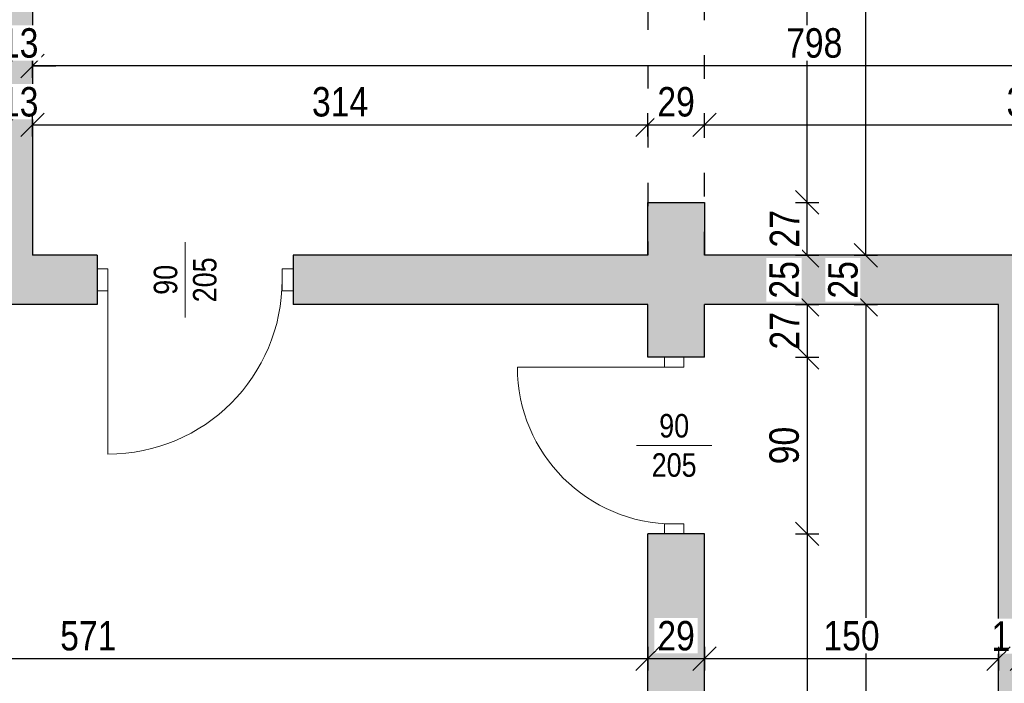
# Model space of a CAD drawing. Header units: millimetres. Extents: x 17147 to 52214, y -18116 to -4632.
# Tile 12 of 186: x 22202 to 22704, y -9128 to -8790. Entities that reach past the tile are written whole.
import ezdxf

# ---------------------------------------------------------------- set-up
doc = ezdxf.new("R2010")
doc.units = ezdxf.units.MM
doc.linetypes.add('ACAD_ISO03W100', pattern=[30, 12, -18])
doc.layers.get('Defpoints').update_dxf_attribs({"color": 6})
for name, color, linetype, lineweight in [('A-opis', 130, 'Continuous', 9), ('A-wymiar', 177, 'Continuous', 0), ('A_DRZWI-OKNA', 4, 'Continuous', 13), ('A_SCIANA_ISTN', 253, 'Continuous', 25)]:
    doc.layers.add(name, color=color, linetype=linetype, lineweight=lineweight)
doc.layers.add('S_KRESKOWANIE_SC_ISTN', color=7, linetype='Continuous', lineweight=0, true_color=0x878787)
doc.styles.get("Standard").update_dxf_attribs({"font": 'ARIALN.TTF'})
doc.styles.add('wymiary', font='ARIALN.TTF')
doc.dimstyles.new('anka', dxfattribs={"dimtxt": 15, "dimasz": 12, "dimexe": 6, "dimexo": 0.0625, "dimgap": 4, "dimtad": 1, "dimdec": 0, "dimzin": 0, "dimdsep": 46, "dimtxsty": 'wymiary', "dimblk": 'OBLIQUE', "dimcen": 0.09, "dimclrt": 7, "dimadec": 0, "dimazin": 0, "dimtfac": 1, "dimtdec": 0, "dimtix": 1, "dimtofl": 0, "dimtmove": 0, "dimatfit": 3, "dimldrblk": 'OBLIQUE', "dimfxl": 6, "dimfxlon": 1, "dimtfill": 1, "dimtolj": 1, "dimtzin": 0, "dimarcsym": 0})

# ---------------------------------------------------------------- blocks, each defined once
blk = doc.blocks.new('drzwi 800')
at = {"layer": 'A_DRZWI-OKNA'}
blk.add_line((110028.2, -38030.87), (110028.2, -37950.87), dxfattribs=at)
for points in [[(110023.2, -38035.87), (110028.2, -38035.87), (110028.2, -38025.87), (110023.2, -38025.87)], [(110108.2, -38035.87), (110113.2, -38035.87), (110113.2, -38025.87), (110108.2, -38025.87)]]:
    blk.add_lwpolyline(points, close=True, dxfattribs=at)
blk.add_arc((110028.2, -38030.87), 80, 0, 90, dxfattribs=at)
blk = doc.blocks.new('_OBLIQUE')
at = {"color": 0, "linetype": 'ByBlock'}
blk.add_line((-0.5, -0.5), (0.5, 0.5), dxfattribs=at)
blk = doc.blocks.new('*D743')
at = {"layer": 'A-wymiar', "color": 0, "lineweight": -2, "transparency": 16777216}
for p, q in [((22597.44, -8935.18), (22609.44, -8935.18)), ((22603.44, -8935.18), (22603.44, -8962.18)), ((22597.44, -8962.18), (22609.44, -8962.18))]:
    blk.add_line(p, q, dxfattribs=at)
at = {"layer": 'Defpoints', "color": 0, "transparency": 16777216}
for p in [(22574.1, -8935.18), (22574.1, -8962.18), (22603.44, -8962.18)]:
    blk.add_point(p, dxfattribs=at)
at = {"layer": 'A-wymiar', "color": 0, "lineweight": -2, "transparency": 16777216, "xscale": 12, "yscale": 12, "zscale": 12}
for p, rotation in [((22603.44, -8935.18), 90), ((22603.44, -8962.18), 270)]:
    blk.add_blockref('_OBLIQUE', p, dxfattribs=dict(at, rotation=rotation))
at = {"layer": 'A-wymiar', "color": 7, "transparency": 16777216, "insert": (22591.91, -8948.68), "char_height": 15, "attachment_point": 5, "rotation": 90, "style": 'wymiary', "bg_fill": 3, "box_fill_scale": 1.1, "bg_fill_color": 256, "bg_fill_true_color": 13158600, "bg_fill_transparency": 0}
blk.add_mtext('\\A1;27', dxfattribs=at)
blk = doc.blocks.new('*D744')
at = {"layer": 'A-wymiar', "color": 0, "lineweight": -2, "transparency": 16777216}
for p, q in [((22597.44, -8962.18), (22609.44, -8962.18)), ((22603.44, -8962.18), (22603.44, -9052.18)), ((22597.44, -9052.18), (22609.44, -9052.18))]:
    blk.add_line(p, q, dxfattribs=at)
at = {"layer": 'Defpoints', "color": 0, "transparency": 16777216}
for p in [(22574.1, -8962.18), (22574.1, -9052.18), (22603.44, -9052.18)]:
    blk.add_point(p, dxfattribs=at)
at = {"layer": 'A-wymiar', "color": 0, "lineweight": -2, "transparency": 16777216, "xscale": 12, "yscale": 12, "zscale": 12}
for p, rotation in [((22603.44, -8962.18), 90), ((22603.44, -9052.18), 270)]:
    blk.add_blockref('_OBLIQUE', p, dxfattribs=dict(at, rotation=rotation))
at = {"layer": 'A-wymiar', "color": 7, "transparency": 16777216, "insert": (22591.79, -9007.18), "char_height": 15, "attachment_point": 5, "rotation": 90, "style": 'wymiary', "bg_fill": 3, "box_fill_scale": 1.1, "bg_fill_color": 256, "bg_fill_true_color": 13158600, "bg_fill_transparency": 0}
blk.add_mtext('\\A1;90', dxfattribs=at)
blk = doc.blocks.new('*D745')
at = {"layer": 'A-wymiar', "color": 0, "lineweight": -2, "transparency": 16777216}
for p, q in [((22597.44, -9052.18), (22609.44, -9052.18)), ((22603.44, -9052.18), (22603.44, -9410.18)), ((22597.44, -9410.18), (22609.44, -9410.18))]:
    blk.add_line(p, q, dxfattribs=at)
at = {"layer": 'Defpoints', "color": 0, "transparency": 16777216}
for p in [(22574.1, -9052.18), (22574.1, -9410.18), (22603.44, -9410.18)]:
    blk.add_point(p, dxfattribs=at)
at = {"layer": 'A-wymiar', "color": 0, "lineweight": -2, "transparency": 16777216, "xscale": 12, "yscale": 12, "zscale": 12}
for p, rotation in [((22603.44, -9052.18), 90), ((22603.44, -9410.18), 270)]:
    blk.add_blockref('_OBLIQUE', p, dxfattribs=dict(at, rotation=rotation))
at = {"layer": 'A-wymiar', "color": 7, "transparency": 16777216, "insert": (22591.79, -9231.18), "char_height": 15, "attachment_point": 5, "rotation": 90, "style": 'wymiary', "bg_fill": 3, "box_fill_scale": 1.1, "bg_fill_color": 256, "bg_fill_true_color": 13158600, "bg_fill_transparency": 0}
blk.add_mtext('\\A1;358', dxfattribs=at)
blk = doc.blocks.new('*D827')
at = {"layer": 'A-wymiar', "color": 0, "lineweight": -2, "transparency": 16777216}
for p, q in [((22627.44, -8935.18), (22639.44, -8935.18)), ((22633.44, -8935.18), (22633.44, -9410.18)), ((22627.44, -9410.18), (22639.44, -9410.18))]:
    blk.add_line(p, q, dxfattribs=at)
at = {"layer": 'Defpoints', "color": 0, "transparency": 16777216}
for p in [(22551.08, -8935.18), (22551.08, -9410.18), (22633.44, -9410.18)]:
    blk.add_point(p, dxfattribs=at)
at = {"layer": 'A-wymiar', "color": 0, "lineweight": -2, "transparency": 16777216, "xscale": 12, "yscale": 12, "zscale": 12}
for p, rotation in [((22633.44, -8935.18), 90), ((22633.44, -9410.18), 270)]:
    blk.add_blockref('_OBLIQUE', p, dxfattribs=dict(at, rotation=rotation))
at = {"layer": 'A-wymiar', "color": 7, "transparency": 16777216, "insert": (22621.82, -9172.68), "char_height": 15, "attachment_point": 5, "rotation": 90, "style": 'wymiary', "bg_fill": 3, "box_fill_scale": 1.1, "bg_fill_color": 256, "bg_fill_true_color": 13158600, "bg_fill_transparency": 0}
blk.add_mtext('\\A1;475', dxfattribs=at)
blk = doc.blocks.new('*D831')
at = {"layer": 'A-wymiar', "color": 0, "lineweight": -2, "transparency": 16777216}
for p, q in [((22603.44, -8910.18), (22603.44, -8898.18)), ((22597.44, -8910.18), (22609.44, -8910.18)), ((22597.44, -8935.18), (22609.44, -8935.18)), ((22603.44, -8935.18), (22603.44, -8947.18))]:
    blk.add_line(p, q, dxfattribs=at)
at = {"layer": 'Defpoints', "color": 0, "transparency": 16777216}
for p in [(22551.08, -8910.18), (22603.44, -8910.18), (22574.1, -8935.18)]:
    blk.add_point(p, dxfattribs=at)
at = {"layer": 'A-wymiar', "color": 0, "lineweight": -2, "transparency": 16777216, "xscale": 12, "yscale": 12, "zscale": 12}
for p, rotation in [((22603.44, -8910.18), 270), ((22603.44, -8935.18), 90)]:
    blk.add_blockref('_OBLIQUE', p, dxfattribs=dict(at, rotation=rotation))
at = {"layer": 'A-wymiar', "color": 7, "transparency": 16777216, "insert": (22591.79, -8922.68), "char_height": 15, "attachment_point": 5, "rotation": 90, "style": 'wymiary', "bg_fill": 3, "box_fill_scale": 1.1, "bg_fill_color": 256, "bg_fill_true_color": 13158600, "bg_fill_transparency": 0}
blk.add_mtext('\\A1;25', dxfattribs=at)
blk = doc.blocks.new('*D832')
at = {"layer": 'A-wymiar', "color": 0, "lineweight": -2, "transparency": 16777216}
for p, q in [((22597.44, -8883.18), (22609.44, -8883.18)), ((22603.44, -8910.18), (22603.44, -8883.18)), ((22597.44, -8910.18), (22609.44, -8910.18))]:
    blk.add_line(p, q, dxfattribs=at)
at = {"layer": 'Defpoints', "color": 0, "transparency": 16777216}
for p in [(22551.08, -8883.18), (22603.44, -8883.18), (22551.08, -8910.18)]:
    blk.add_point(p, dxfattribs=at)
at = {"layer": 'A-wymiar', "color": 0, "lineweight": -2, "transparency": 16777216, "xscale": 12, "yscale": 12, "zscale": 12}
for p, rotation in [((22603.44, -8883.18), 90), ((22603.44, -8910.18), 270)]:
    blk.add_blockref('_OBLIQUE', p, dxfattribs=dict(at, rotation=rotation))
at = {"layer": 'A-wymiar', "color": 7, "transparency": 16777216, "insert": (22591.91, -8896.68), "char_height": 15, "attachment_point": 5, "rotation": 90, "style": 'wymiary', "bg_fill": 3, "box_fill_scale": 1.1, "bg_fill_color": 256, "bg_fill_true_color": 13158600, "bg_fill_transparency": 0}
blk.add_mtext('\\A1;27', dxfattribs=at)
blk = doc.blocks.new('*D833')
at = {"layer": 'A-wymiar', "color": 0, "lineweight": -2, "transparency": 16777216}
for p, q in [((22597.44, -8517.18), (22609.44, -8517.18)), ((22603.44, -8883.18), (22603.44, -8517.18)), ((22597.44, -8883.18), (22609.44, -8883.18))]:
    blk.add_line(p, q, dxfattribs=at)
at = {"layer": 'Defpoints', "color": 0, "transparency": 16777216}
for p in [(22551.08, -8517.18), (22603.44, -8517.18), (22551.08, -8883.18)]:
    blk.add_point(p, dxfattribs=at)
at = {"layer": 'A-wymiar', "color": 0, "lineweight": -2, "transparency": 16777216, "xscale": 12, "yscale": 12, "zscale": 12}
for p, rotation in [((22603.44, -8517.18), 90), ((22603.44, -8883.18), 270)]:
    blk.add_blockref('_OBLIQUE', p, dxfattribs=dict(at, rotation=rotation))
at = {"layer": 'A-wymiar', "color": 7, "transparency": 16777216, "insert": (22591.79, -8700.18), "char_height": 15, "attachment_point": 5, "rotation": 90, "style": 'wymiary', "bg_fill": 3, "box_fill_scale": 1.1, "bg_fill_color": 256, "bg_fill_true_color": 13158600, "bg_fill_transparency": 0}
blk.add_mtext('\\A1;366', dxfattribs=at)
blk = doc.blocks.new('*D839')
at = {"layer": 'A-wymiar', "color": 0, "lineweight": -2, "transparency": 16777216}
for p, q in [((22633.44, -8910.18), (22633.44, -8898.18)), ((22627.44, -8910.18), (22639.44, -8910.18)), ((22627.44, -8935.18), (22639.44, -8935.18)), ((22633.44, -8935.18), (22633.44, -8947.18))]:
    blk.add_line(p, q, dxfattribs=at)
at = {"layer": 'Defpoints', "color": 0, "transparency": 16777216}
for p in [(22551.08, -8910.18), (22633.44, -8910.18), (22551.08, -8935.18)]:
    blk.add_point(p, dxfattribs=at)
at = {"layer": 'A-wymiar', "color": 0, "lineweight": -2, "transparency": 16777216, "xscale": 12, "yscale": 12, "zscale": 12}
for p, rotation in [((22633.44, -8910.18), 270), ((22633.44, -8935.18), 90)]:
    blk.add_blockref('_OBLIQUE', p, dxfattribs=dict(at, rotation=rotation))
at = {"layer": 'A-wymiar', "color": 7, "transparency": 16777216, "insert": (22621.79, -8922.68), "char_height": 15, "attachment_point": 5, "rotation": 90, "style": 'wymiary', "bg_fill": 3, "box_fill_scale": 1.1, "bg_fill_color": 256, "bg_fill_true_color": 13158600, "bg_fill_transparency": 0}
blk.add_mtext('\\A1;25', dxfattribs=at)
blk = doc.blocks.new('*D747')
at = {"layer": 'A-wymiar', "color": 0, "lineweight": -2, "transparency": 16777216}
for p, q in [((22627.44, -8501.18), (22639.44, -8501.18)), ((22633.44, -8910.18), (22633.44, -8501.18)), ((22627.44, -8910.18), (22639.44, -8910.18))]:
    blk.add_line(p, q, dxfattribs=at)
at = {"layer": 'Defpoints', "color": 0, "transparency": 16777216}
for p in [(22551.08, -8501.18), (22633.44, -8501.18), (22551.08, -8910.18)]:
    blk.add_point(p, dxfattribs=at)
at = {"layer": 'A-wymiar', "color": 0, "lineweight": -2, "transparency": 16777216, "xscale": 12, "yscale": 12, "zscale": 12}
for p, rotation in [((22633.44, -8501.18), 90), ((22633.44, -8910.18), 270)]:
    blk.add_blockref('_OBLIQUE', p, dxfattribs=dict(at, rotation=rotation))
at = {"layer": 'A-wymiar', "color": 7, "transparency": 16777216, "insert": (22621.79, -8705.68), "char_height": 15, "attachment_point": 5, "rotation": 90, "style": 'wymiary', "bg_fill": 3, "box_fill_scale": 1.1, "bg_fill_color": 256, "bg_fill_true_color": 13158600, "bg_fill_transparency": 0}
blk.add_mtext('\\A1;409', dxfattribs=at)
blk = doc.blocks.new('*D845')
at = {"layer": 'A-wymiar', "color": 0, "lineweight": -2, "transparency": 16777216}
for p, q in [((22195.08, -8849.62), (22195.08, -8837.62)), ((22208.08, -8849.62), (22208.08, -8837.62)), ((22195.08, -8843.62), (22183.08, -8843.62)), ((22208.08, -8843.62), (22220.08, -8843.62))]:
    blk.add_line(p, q, dxfattribs=at)
at = {"layer": 'Defpoints', "color": 0, "transparency": 16777216}
for p in [(22208.08, -8843.62), (22195.08, -8910.18), (22208.08, -8910.18)]:
    blk.add_point(p, dxfattribs=at)
at = {"layer": 'A-wymiar', "color": 0, "lineweight": -2, "transparency": 16777216, "xscale": 12, "yscale": 12, "zscale": 12}
blk.add_blockref('_OBLIQUE', (22195.08, -8843.62), dxfattribs=at)
at = {"layer": 'A-wymiar', "color": 0, "lineweight": -2, "transparency": 16777216, "xscale": 12, "yscale": 12, "zscale": 12, "rotation": 180}
blk.add_blockref('_OBLIQUE', (22208.08, -8843.62), dxfattribs=at)
at = {"layer": 'A-wymiar', "color": 7, "transparency": 16777216, "insert": (22201.58, -8831.97), "char_height": 15, "attachment_point": 5, "style": 'wymiary', "bg_fill": 3, "box_fill_scale": 1.1, "bg_fill_color": 256, "bg_fill_true_color": 13158600, "bg_fill_transparency": 0}
blk.add_mtext('\\A1;13', dxfattribs=at)
blk = doc.blocks.new('*D846')
at = {"layer": 'A-wymiar', "color": 0, "lineweight": -2, "transparency": 16777216}
for p, q in [((22208.08, -8849.62), (22208.08, -8837.62)), ((22522.08, -8849.62), (22522.08, -8837.62)), ((22208.08, -8843.62), (22522.08, -8843.62))]:
    blk.add_line(p, q, dxfattribs=at)
at = {"layer": 'Defpoints', "color": 0, "transparency": 16777216}
for p in [(22522.08, -8843.62), (22522.08, -8883.18), (22208.08, -8910.18)]:
    blk.add_point(p, dxfattribs=at)
at = {"layer": 'A-wymiar', "color": 0, "lineweight": -2, "transparency": 16777216, "xscale": 12, "yscale": 12, "zscale": 12, "rotation": 180}
blk.add_blockref('_OBLIQUE', (22208.08, -8843.62), dxfattribs=at)
at = {"layer": 'A-wymiar', "color": 0, "lineweight": -2, "transparency": 16777216, "xscale": 12, "yscale": 12, "zscale": 12}
blk.add_blockref('_OBLIQUE', (22522.08, -8843.62), dxfattribs=at)
at = {"layer": 'A-wymiar', "color": 7, "transparency": 16777216, "insert": (22365.08, -8831.97), "char_height": 15, "attachment_point": 5, "style": 'wymiary', "bg_fill": 3, "box_fill_scale": 1.1, "bg_fill_color": 256, "bg_fill_true_color": 13158600, "bg_fill_transparency": 0}
blk.add_mtext('\\A1;314', dxfattribs=at)
blk = doc.blocks.new('*D847')
at = {"layer": 'A-wymiar', "color": 0, "lineweight": -2, "transparency": 16777216}
for p, q in [((22522.08, -8849.62), (22522.08, -8837.62)), ((22551.08, -8849.62), (22551.08, -8837.62)), ((22522.08, -8843.62), (22551.08, -8843.62))]:
    blk.add_line(p, q, dxfattribs=at)
at = {"layer": 'Defpoints', "color": 0, "transparency": 16777216}
for p in [(22551.08, -8843.62), (22522.08, -8883.18), (22551.08, -8883.18)]:
    blk.add_point(p, dxfattribs=at)
at = {"layer": 'A-wymiar', "color": 0, "lineweight": -2, "transparency": 16777216, "xscale": 12, "yscale": 12, "zscale": 12, "rotation": 180}
blk.add_blockref('_OBLIQUE', (22522.08, -8843.62), dxfattribs=at)
at = {"layer": 'A-wymiar', "color": 0, "lineweight": -2, "transparency": 16777216, "xscale": 12, "yscale": 12, "zscale": 12}
blk.add_blockref('_OBLIQUE', (22551.08, -8843.62), dxfattribs=at)
at = {"layer": 'A-wymiar', "color": 7, "transparency": 16777216, "insert": (22536.58, -8831.97), "char_height": 15, "attachment_point": 5, "style": 'wymiary', "bg_fill": 3, "box_fill_scale": 1.1, "bg_fill_color": 256, "bg_fill_true_color": 13158600, "bg_fill_transparency": 0}
blk.add_mtext('\\A1;29', dxfattribs=at)
blk = doc.blocks.new('*D848')
at = {"layer": 'A-wymiar', "color": 0, "lineweight": -2, "transparency": 16777216}
for p, q in [((22551.08, -8849.62), (22551.08, -8837.62)), ((22888.08, -8849.62), (22888.08, -8837.62)), ((22551.08, -8843.62), (22888.08, -8843.62))]:
    blk.add_line(p, q, dxfattribs=at)
at = {"layer": 'Defpoints', "color": 0, "transparency": 16777216}
for p in [(22888.08, -8843.62), (22551.08, -8883.18), (22888.08, -8910.18)]:
    blk.add_point(p, dxfattribs=at)
at = {"layer": 'A-wymiar', "color": 0, "lineweight": -2, "transparency": 16777216, "xscale": 12, "yscale": 12, "zscale": 12, "rotation": 180}
blk.add_blockref('_OBLIQUE', (22551.08, -8843.62), dxfattribs=at)
at = {"layer": 'A-wymiar', "color": 0, "lineweight": -2, "transparency": 16777216, "xscale": 12, "yscale": 12, "zscale": 12}
blk.add_blockref('_OBLIQUE', (22888.08, -8843.62), dxfattribs=at)
at = {"layer": 'A-wymiar', "color": 7, "transparency": 16777216, "insert": (22719.58, -8831.97), "char_height": 15, "attachment_point": 5, "style": 'wymiary', "bg_fill": 3, "box_fill_scale": 1.1, "bg_fill_color": 256, "bg_fill_true_color": 13158600, "bg_fill_transparency": 0}
blk.add_mtext('\\A1;337', dxfattribs=at)
blk = doc.blocks.new('*D754')
at = {"layer": 'A-wymiar', "color": 0, "lineweight": -2, "transparency": 16777216}
for p, q in [((22208.08, -8819.62), (22208.08, -8807.62)), ((23006.08, -8819.62), (23006.08, -8807.62)), ((23006.08, -8813.62), (22208.08, -8813.62))]:
    blk.add_line(p, q, dxfattribs=at)
at = {"layer": 'Defpoints', "color": 0, "transparency": 16777216}
for p in [(22208.08, -8813.62), (23006.08, -8866.18), (22208.08, -8910.18)]:
    blk.add_point(p, dxfattribs=at)
at = {"layer": 'A-wymiar', "color": 0, "lineweight": -2, "transparency": 16777216, "xscale": 12, "yscale": 12, "zscale": 12, "rotation": 180}
blk.add_blockref('_OBLIQUE', (22208.08, -8813.62), dxfattribs=at)
at = {"layer": 'A-wymiar', "color": 0, "lineweight": -2, "transparency": 16777216, "xscale": 12, "yscale": 12, "zscale": 12}
blk.add_blockref('_OBLIQUE', (23006.08, -8813.62), dxfattribs=at)
at = {"layer": 'A-wymiar', "color": 7, "transparency": 16777216, "insert": (22607.08, -8801.97), "char_height": 15, "attachment_point": 5, "style": 'wymiary', "bg_fill": 3, "box_fill_scale": 1.1, "bg_fill_color": 256, "bg_fill_true_color": 13158600, "bg_fill_transparency": 0}
blk.add_mtext('\\A1;798', dxfattribs=at)
blk = doc.blocks.new('*D755')
at = {"layer": 'A-wymiar', "color": 0, "lineweight": -2, "transparency": 16777216}
for p, q in [((22195.08, -8819.62), (22195.08, -8807.62)), ((22208.08, -8819.62), (22208.08, -8807.62)), ((22195.08, -8813.62), (22183.08, -8813.62)), ((22208.08, -8813.62), (22220.08, -8813.62))]:
    blk.add_line(p, q, dxfattribs=at)
at = {"layer": 'Defpoints', "color": 0, "transparency": 16777216}
for p in [(22195.08, -8813.62), (22195.08, -8910.18), (22208.08, -8910.18)]:
    blk.add_point(p, dxfattribs=at)
at = {"layer": 'A-wymiar', "color": 0, "lineweight": -2, "transparency": 16777216, "xscale": 12, "yscale": 12, "zscale": 12}
blk.add_blockref('_OBLIQUE', (22195.08, -8813.62), dxfattribs=at)
at = {"layer": 'A-wymiar', "color": 0, "lineweight": -2, "transparency": 16777216, "xscale": 12, "yscale": 12, "zscale": 12, "rotation": 180}
blk.add_blockref('_OBLIQUE', (22208.08, -8813.62), dxfattribs=at)
at = {"layer": 'A-wymiar', "color": 7, "transparency": 16777216, "insert": (22201.58, -8801.97), "char_height": 15, "attachment_point": 5, "style": 'wymiary', "bg_fill": 3, "box_fill_scale": 1.1, "bg_fill_color": 256, "bg_fill_true_color": 13158600, "bg_fill_transparency": 0}
blk.add_mtext('\\A1;13', dxfattribs=at)
blk = doc.blocks.new('*D757')
at = {"layer": 'A-wymiar', "color": 0, "lineweight": -2, "transparency": 16777216}
for p, q in [((21951.08, -8789.62), (21951.08, -8777.62)), ((23635.08, -8789.62), (23635.08, -8777.62)), ((21951.08, -8783.62), (23635.08, -8783.62))]:
    blk.add_line(p, q, dxfattribs=at)
at = {"layer": 'Defpoints', "color": 0, "transparency": 16777216}
for p in [(23635.08, -8783.62), (21951.08, -8813.62), (23635.08, -8813.62)]:
    blk.add_point(p, dxfattribs=at)
at = {"layer": 'A-wymiar', "color": 0, "lineweight": -2, "transparency": 16777216, "xscale": 12, "yscale": 12, "zscale": 12, "rotation": 180}
blk.add_blockref('_OBLIQUE', (21951.08, -8783.62), dxfattribs=at)
at = {"layer": 'A-wymiar', "color": 0, "lineweight": -2, "transparency": 16777216, "xscale": 12, "yscale": 12, "zscale": 12}
blk.add_blockref('_OBLIQUE', (23635.08, -8783.62), dxfattribs=at)
at = {"layer": 'A-wymiar', "color": 7, "transparency": 16777216, "insert": (22793.08, -8771.97), "char_height": 15, "attachment_point": 5, "style": 'wymiary', "bg_fill": 3, "box_fill_scale": 1.1, "bg_fill_color": 256, "bg_fill_true_color": 13158600, "bg_fill_transparency": 0}
blk.add_mtext('\\A1;1684', dxfattribs=at)
blk = doc.blocks.new('*D852')
at = {"layer": 'A-wymiar', "color": 0, "lineweight": -2, "transparency": 16777216}
for p, q in [((22701.08, -9109.92), (22701.08, -9121.92)), ((22713.08, -9109.92), (22713.08, -9121.92)), ((22701.08, -9115.92), (22689.08, -9115.92)), ((22713.08, -9115.92), (22725.08, -9115.92))]:
    blk.add_line(p, q, dxfattribs=at)
at = {"layer": 'Defpoints', "color": 0, "transparency": 16777216}
for p in [(22701.08, -8935.18), (22713.08, -8935.18), (22701.08, -9115.92)]:
    blk.add_point(p, dxfattribs=at)
at = {"layer": 'A-wymiar', "color": 0, "lineweight": -2, "transparency": 16777216, "xscale": 12, "yscale": 12, "zscale": 12}
blk.add_blockref('_OBLIQUE', (22701.08, -9115.92), dxfattribs=at)
at = {"layer": 'A-wymiar', "color": 0, "lineweight": -2, "transparency": 16777216, "xscale": 12, "yscale": 12, "zscale": 12, "rotation": 180}
blk.add_blockref('_OBLIQUE', (22713.08, -9115.92), dxfattribs=at)
at = {"layer": 'A-wymiar', "color": 7, "transparency": 16777216, "insert": (22707.08, -9104.39), "char_height": 15, "attachment_point": 5, "style": 'wymiary', "bg_fill": 3, "box_fill_scale": 1.1, "bg_fill_color": 256, "bg_fill_true_color": 13158600, "bg_fill_transparency": 0}
blk.add_mtext('\\A1;12', dxfattribs=at)
blk = doc.blocks.new('*D853')
at = {"layer": 'A-wymiar', "color": 0, "lineweight": -2, "transparency": 16777216}
for p, q in [((22551.08, -9109.92), (22551.08, -9121.92)), ((22701.08, -9109.92), (22701.08, -9121.92)), ((22701.08, -9115.92), (22551.08, -9115.92))]:
    blk.add_line(p, q, dxfattribs=at)
at = {"layer": 'Defpoints', "color": 0, "transparency": 16777216}
for p in [(22551.08, -8935.18), (22701.08, -8935.18), (22551.08, -9115.92)]:
    blk.add_point(p, dxfattribs=at)
at = {"layer": 'A-wymiar', "color": 0, "lineweight": -2, "transparency": 16777216, "xscale": 12, "yscale": 12, "zscale": 12, "rotation": 180}
blk.add_blockref('_OBLIQUE', (22551.08, -9115.92), dxfattribs=at)
at = {"layer": 'A-wymiar', "color": 0, "lineweight": -2, "transparency": 16777216, "xscale": 12, "yscale": 12, "zscale": 12}
blk.add_blockref('_OBLIQUE', (22701.08, -9115.92), dxfattribs=at)
at = {"layer": 'A-wymiar', "color": 7, "transparency": 16777216, "insert": (22626.08, -9104.26), "char_height": 15, "attachment_point": 5, "style": 'wymiary', "bg_fill": 3, "box_fill_scale": 1.1, "bg_fill_color": 256, "bg_fill_true_color": 13158600, "bg_fill_transparency": 0}
blk.add_mtext('\\A1;150', dxfattribs=at)
blk = doc.blocks.new('*D854')
at = {"layer": 'A-wymiar', "color": 0, "lineweight": -2, "transparency": 16777216}
for p, q in [((22522.08, -9109.92), (22522.08, -9121.92)), ((22551.08, -9109.92), (22551.08, -9121.92)), ((22551.08, -9115.92), (22522.08, -9115.92))]:
    blk.add_line(p, q, dxfattribs=at)
at = {"layer": 'Defpoints', "color": 0, "transparency": 16777216}
for p in [(22551.08, -8935.18), (22522.08, -8962.18), (22522.08, -9115.92)]:
    blk.add_point(p, dxfattribs=at)
at = {"layer": 'A-wymiar', "color": 0, "lineweight": -2, "transparency": 16777216, "xscale": 12, "yscale": 12, "zscale": 12, "rotation": 180}
blk.add_blockref('_OBLIQUE', (22522.08, -9115.92), dxfattribs=at)
at = {"layer": 'A-wymiar', "color": 0, "lineweight": -2, "transparency": 16777216, "xscale": 12, "yscale": 12, "zscale": 12}
blk.add_blockref('_OBLIQUE', (22551.08, -9115.92), dxfattribs=at)
at = {"layer": 'A-wymiar', "color": 7, "transparency": 16777216, "insert": (22536.58, -9104.26), "char_height": 15, "attachment_point": 5, "style": 'wymiary', "bg_fill": 3, "box_fill_scale": 1.1, "bg_fill_color": 256, "bg_fill_true_color": 13158600, "bg_fill_transparency": 0}
blk.add_mtext('\\A1;29', dxfattribs=at)
blk = doc.blocks.new('*D855')
at = {"layer": 'A-wymiar', "color": 0, "lineweight": -2, "transparency": 16777216}
for p, q in [((21951.08, -9109.92), (21951.08, -9121.92)), ((22522.08, -9109.92), (22522.08, -9121.92)), ((22522.08, -9115.92), (21951.08, -9115.92))]:
    blk.add_line(p, q, dxfattribs=at)
at = {"layer": 'Defpoints', "color": 0, "transparency": 16777216}
for p in [(22522.08, -8962.18), (21951.08, -9010.18), (21951.08, -9115.92)]:
    blk.add_point(p, dxfattribs=at)
at = {"layer": 'A-wymiar', "color": 0, "lineweight": -2, "transparency": 16777216, "xscale": 12, "yscale": 12, "zscale": 12, "rotation": 180}
blk.add_blockref('_OBLIQUE', (21951.08, -9115.92), dxfattribs=at)
at = {"layer": 'A-wymiar', "color": 0, "lineweight": -2, "transparency": 16777216, "xscale": 12, "yscale": 12, "zscale": 12}
blk.add_blockref('_OBLIQUE', (22522.08, -9115.92), dxfattribs=at)
at = {"layer": 'A-wymiar', "color": 7, "transparency": 16777216, "insert": (22236.58, -9104.26), "char_height": 15, "attachment_point": 5, "style": 'wymiary', "bg_fill": 3, "box_fill_scale": 1.1, "bg_fill_color": 256, "bg_fill_true_color": 13158600, "bg_fill_transparency": 0}
blk.add_mtext('\\A1;571', dxfattribs=at)

msp = doc.modelspace()

# ---------------------------------------------------------------- hatches: boundary and pattern name
at = {"layer": 'S_KRESKOWANIE_SC_ISTN', "transparency": 33554559}
h = msp.add_hatch(color=256, dxfattribs=at)
h.dxf.hatch_style = 1
h.paths.add_polyline_path([(22208.08, -8501.18), (22195.08, -8501.18), (22195.08, -8803.25), (22208.08, -8792.63)])
h = msp.add_hatch(color=256, dxfattribs=at)
h.dxf.hatch_style = 1
h.paths.add_polyline_path([(22341.08, -8910.18), (22341.08, -8935.18), (22522.08, -8935.18), (22522.08, -8962.18), (22551.08, -8962.18), (22551.08, -8935.18), (22701.08, -8935.18), (22701.08, -9060.16), (22713.08, -9057.44), (22713.08, -8935.18), (22888.08, -8935.18), (22888.08, -8910.18), (22551.08, -8910.18), (22551.08, -8883.18), (22522.08, -8883.18), (22522.08, -8910.18)])
h.paths.add_polyline_path([(22241.08, -8935.18), (22241.08, -8910.18), (22208.08, -8910.18), (22208.08, -8792.63), (22195.08, -8803.25), (22195.08, -8910.18), (22122.08, -8910.18), (22122.08, -8935.18)])
h = msp.add_hatch(color=256, dxfattribs=at)
h.dxf.hatch_style = 1
h.paths.add_polyline_path([(22766.08, -9325.18), (22713.08, -9325.18), (22713.08, -9176.18), (22859.41, -9176.18), (22859.41, -9183.18), (23006.08, -9183.18), (23006.08, -9325.18), (22868.08, -9325.18), (22868.08, -9337.18), (23006.08, -9337.18), (23006.08, -9367.18), (23044.08, -9367.18), (23044.08, -9171.18), (23006.08, -9171.18), (22871.41, -9171.18), (22871.41, -9164.18), (22713.08, -9164.18), (22713.08, -9057.44), (22701.08, -9060.16), (22701.08, -9325.18), (22701.08, -9410.18), (22551.08, -9410.18), (22551.08, -9052.18), (22522.08, -9052.18), (22522.08, -9422.18), (22551.08, -9422.18), (22701.08, -9422.18), (22701.08, -9763.18), (22551.08, -9763.18), (22551.08, -9562.18), (22615.08, -9562.18), (22615.08, -9547.18), (22551.08, -9547.18), (22551.08, -9512.18), (22522.08, -9512.18), (22522.08, -9763.18), (22366.08, -9763.18), (21951.08, -9763.18), (21951.08, -9643.18), (21951.08, -9613.18), (21913.08, -9613.18), (21913.08, -9775.18), (22522.08, -9775.18), (22701.08, -9775.18), (23044.08, -9775.18), (23044.08, -9686.18), (23006.08, -9686.18), (23006.08, -9763.18), (22713.08, -9763.18), (22713.08, -9337.18), (22766.08, -9337.18)])

# ---------------------------------------------------------------- linework, layer by layer
at = {"layer": 'A_SCIANA_ISTN'}
for points in [[(22208.08, -8501.18), (22208.08, -8910.18)], [(22522.08, -8910.18), (22522.08, -8883.18), (22551.08, -8883.18), (22551.08, -8910.18)], [(22241.08, -8910.18), (22208.08, -8910.18)], [(22522.08, -8910.18), (22341.08, -8910.18)], [(22888.08, -8910.18), (22551.08, -8910.18)], [(22241.08, -8935.18), (22122.08, -8935.18)], [(22522.08, -8935.18), (22341.08, -8935.18)], [(22522.08, -8962.18), (22522.08, -8935.18)], [(22551.08, -8962.18), (22551.08, -8935.18)], [(22701.08, -8935.18), (22551.08, -8935.18)], [(22701.08, -9325.18), (22701.08, -8935.18)], [(22551.08, -8962.18), (22522.08, -8962.18)], [(22522.08, -9422.18), (22522.08, -9052.18)], [(22551.08, -9052.18), (22522.08, -9052.18)], [(22551.08, -9410.18), (22551.08, -9052.18)]]:
    msp.add_lwpolyline(points, dxfattribs=at)
at = {"layer": 'A_SCIANA_ISTN', "linetype": 'ACAD_ISO03W100'}
for points in [[(22522.08, -8513.18), (22522.08, -8910.18)], [(22551.08, -8910.18), (22551.08, -8513.18)]]:
    msp.add_lwpolyline(points, dxfattribs=at)

# ---------------------------------------------------------------- block references
at = {"layer": 'A_SCIANA_ISTN', "xscale": -1, "rotation": 90}
msp.add_blockref('drzwi 800', (-15495.29, 101061.02), dxfattribs=at)

# ---------------------------------------------------------------- next in the draw order: dimensions: what is measured, and where the dimension line sits
at = {"layer": 'A-wymiar'}
for base, p1, p2, picture, middle in [((22208.08, -8843.62), (22195.08, -8910.18), (22208.08, -8910.18), '*D845', (22201.58, -8831.97)), ((22701.08, -9115.92), (22713.08, -8935.18), (22701.08, -8935.18), '*D852', (22707.08, -9104.39))]:
    dim = msp.add_linear_dim(base=base, p1=p1, p2=p2, dimstyle='anka', override={"dimtmove": 1}, dxfattribs=at)
    dim.commit()
    dim.dimension.update_dxf_attribs({"geometry": picture, "text_midpoint": middle})
dim = msp.add_linear_dim(base=(22603.44, -8962.18), p1=(22574.1, -8935.18), p2=(22574.1, -8962.18), angle=90, dimstyle='anka', dxfattribs=at)
dim.commit()
dim.dimension.update_dxf_attribs({"geometry": '*D743', "text_midpoint": (22591.91, -8948.68)})

# ---------------------------------------------------------------- next in the draw order: dimensions: what is measured, and where the dimension line sits
dim = msp.add_linear_dim(base=(22522.08, -8843.62), p1=(22208.08, -8910.18), p2=(22522.08, -8883.18), dimstyle='anka', override={"dimtmove": 1}, dxfattribs=at)
dim.commit()
dim.dimension.update_dxf_attribs({"geometry": '*D846', "text_midpoint": (22365.08, -8831.97)})
dim = msp.add_linear_dim(base=(22603.44, -9052.18), p1=(22574.1, -8962.18), p2=(22574.1, -9052.18), angle=90, dimstyle='anka', override={"dimtmove": 1}, dxfattribs=at)
dim.commit()
dim.dimension.update_dxf_attribs({"geometry": '*D744', "text_midpoint": (22591.79, -9007.18)})

# ---------------------------------------------------------------- next in the draw order: dimensions: what is measured, and where the dimension line sits
dim = msp.add_linear_dim(base=(22603.44, -9410.18), p1=(22574.1, -9052.18), p2=(22574.1, -9410.18), angle=90, dimstyle='anka', override={"dimtmove": 1}, dxfattribs=at)
dim.commit()
dim.dimension.update_dxf_attribs({"geometry": '*D745', "text_midpoint": (22591.79, -9231.18)})

# ---------------------------------------------------------------- next in the draw order: dimensions: what is measured, and where the dimension line sits
dim = msp.add_linear_dim(base=(22633.44, -9410.18), p1=(22551.08, -8935.18), p2=(22551.08, -9410.18), angle=90, dimstyle='anka', dxfattribs=at)
dim.commit()
dim.dimension.update_dxf_attribs({"geometry": '*D827', "text_midpoint": (22621.82, -9172.68)})

# ---------------------------------------------------------------- next in the draw order: dimensions: what is measured, and where the dimension line sits
dim = msp.add_linear_dim(base=(22603.44, -8910.18), p1=(22574.1, -8935.18), p2=(22551.08, -8910.18), angle=90, dimstyle='anka', override={"dimtmove": 1}, dxfattribs=at)
dim.commit()
dim.dimension.update_dxf_attribs({"geometry": '*D831', "text_midpoint": (22591.79, -8922.68)})

# ---------------------------------------------------------------- next in the draw order: dimensions: what is measured, and where the dimension line sits
dim = msp.add_linear_dim(base=(22603.44, -8883.18), p1=(22551.08, -8910.18), p2=(22551.08, -8883.18), angle=90, dimstyle='anka', override={"dimtmove": 1}, dxfattribs=at)
dim.commit()
dim.dimension.update_dxf_attribs({"geometry": '*D832', "text_midpoint": (22591.91, -8896.68)})

# ---------------------------------------------------------------- next in the draw order: dimensions: what is measured, and where the dimension line sits
for base, p1, p2, picture, middle in [((22603.44, -8517.18), (22551.08, -8883.18), (22551.08, -8517.18), '*D833', (22591.79, -8700.18)), ((22633.44, -8910.18), (22551.08, -8935.18), (22551.08, -8910.18), '*D839', (22621.79, -8922.68))]:
    dim = msp.add_linear_dim(base=base, p1=p1, p2=p2, angle=90, dimstyle='anka', override={"dimtmove": 1}, dxfattribs=at)
    dim.commit()
    dim.dimension.update_dxf_attribs({"geometry": picture, "text_midpoint": middle})

# ---------------------------------------------------------------- next in the draw order: dimensions: what is measured, and where the dimension line sits
dim = msp.add_linear_dim(base=(22633.44, -8501.18), p1=(22551.08, -8910.18), p2=(22551.08, -8501.18), angle=90, dimstyle='anka', override={"dimtmove": 1}, dxfattribs=at)
dim.commit()
dim.dimension.update_dxf_attribs({"geometry": '*D747', "text_midpoint": (22621.79, -8705.68)})
dim = msp.add_linear_dim(base=(22551.08, -9115.92), p1=(22701.08, -8935.18), p2=(22551.08, -8935.18), dimstyle='anka', override={"dimtmove": 1}, dxfattribs=at)
dim.commit()
dim.dimension.update_dxf_attribs({"geometry": '*D853', "text_midpoint": (22626.08, -9104.26)})

# ---------------------------------------------------------------- next in the draw order: dimensions: what is measured, and where the dimension line sits
for base, p1, p2, picture, middle in [((22551.08, -8843.62), (22522.08, -8883.18), (22551.08, -8883.18), '*D847', (22536.58, -8831.97)), ((22522.08, -9115.92), (22551.08, -8935.18), (22522.08, -8962.18), '*D854', (22536.58, -9104.26))]:
    dim = msp.add_linear_dim(base=base, p1=p1, p2=p2, dimstyle='anka', override={"dimtmove": 1}, dxfattribs=at)
    dim.commit()
    dim.dimension.update_dxf_attribs({"geometry": picture, "text_midpoint": middle})

# ---------------------------------------------------------------- next in the draw order: dimensions: what is measured, and where the dimension line sits
for base, p1, p2, picture, middle in [((22888.08, -8843.62), (22551.08, -8883.18), (22888.08, -8910.18), '*D848', (22719.58, -8831.97)), ((21951.08, -9115.92), (22522.08, -8962.18), (21951.08, -9010.18), '*D855', (22236.58, -9104.26))]:
    dim = msp.add_linear_dim(base=base, p1=p1, p2=p2, dimstyle='anka', override={"dimtmove": 1}, dxfattribs=at)
    dim.commit()
    dim.dimension.update_dxf_attribs({"geometry": picture, "text_midpoint": middle})

# ---------------------------------------------------------------- next in the draw order: linework, layer by layer
at = {"layer": 'A-opis'}
msp.add_lwpolyline([(22516.33, -9007.18), (22554.83, -9007.18)], dxfattribs=at)

# ---------------------------------------------------------------- next in the draw order: block references
at = {"layer": 'A_SCIANA_ISTN', "xscale": -1.111111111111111, "yscale": 1.111111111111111, "zscale": 1.111111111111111, "rotation": 180}
msp.add_blockref('drzwi 800', (-100006.92, -51179.2), dxfattribs=at)

# ---------------------------------------------------------------- next in the draw order: texts
at = {"layer": 'A-opis', "insert": (22535.58, -9007.18), "char_height": 12, "attachment_point": 5}
msp.add_mtext_dynamic_manual_height_columns('90\\P205', width=9.3113, gutter_width=60, heights=[0], dxfattribs=at)

# ---------------------------------------------------------------- next in the draw order: dimensions: what is measured, and where the dimension line sits
at = {"layer": 'A-wymiar'}
dim = msp.add_linear_dim(base=(22208.08, -8813.62), p1=(23006.08, -8866.18), p2=(22208.08, -8910.18), dimstyle='anka', override={"dimtmove": 1}, dxfattribs=at)
dim.commit()
dim.dimension.update_dxf_attribs({"geometry": '*D754', "text_midpoint": (22607.08, -8801.97)})

# ---------------------------------------------------------------- next in the draw order: linework, layer by layer
at = {"layer": 'A-opis'}
msp.add_lwpolyline([(22286.08, -8941.93), (22286.08, -8903.43)], dxfattribs=at)
at = {"layer": 'A_SCIANA_ISTN'}
for points in [[(22241.08, -8910.18), (22241.08, -8935.18)], [(22341.08, -8910.18), (22341.08, -8935.18)]]:
    msp.add_lwpolyline(points, dxfattribs=at)

# ---------------------------------------------------------------- next in the draw order: texts
at = {"layer": 'A-opis', "insert": (22286.08, -8922.68), "char_height": 12, "attachment_point": 5, "rotation": 90}
msp.add_mtext_dynamic_manual_height_columns('90\\P205', width=9.3113, gutter_width=60, heights=[0], dxfattribs=at)

# ---------------------------------------------------------------- next in the draw order: dimensions: what is measured, and where the dimension line sits
at = {"layer": 'A-wymiar'}
dim = msp.add_linear_dim(base=(22195.08, -8813.62), p1=(22208.08, -8910.18), p2=(22195.08, -8910.18), dimstyle='anka', override={"dimtmove": 1}, dxfattribs=at)
dim.commit()
dim.dimension.update_dxf_attribs({"geometry": '*D755', "text_midpoint": (22201.58, -8801.97)})

# ---------------------------------------------------------------- next in the draw order: dimensions: what is measured, and where the dimension line sits
dim = msp.add_linear_dim(base=(23635.08, -8783.62), p1=(21951.08, -8813.62), p2=(23635.08, -8813.62), dimstyle='anka', dxfattribs=at)
dim.commit()
dim.dimension.update_dxf_attribs({"geometry": '*D757', "text_midpoint": (22793.08, -8771.97)})

doc.saveas('drawing.dxf')
